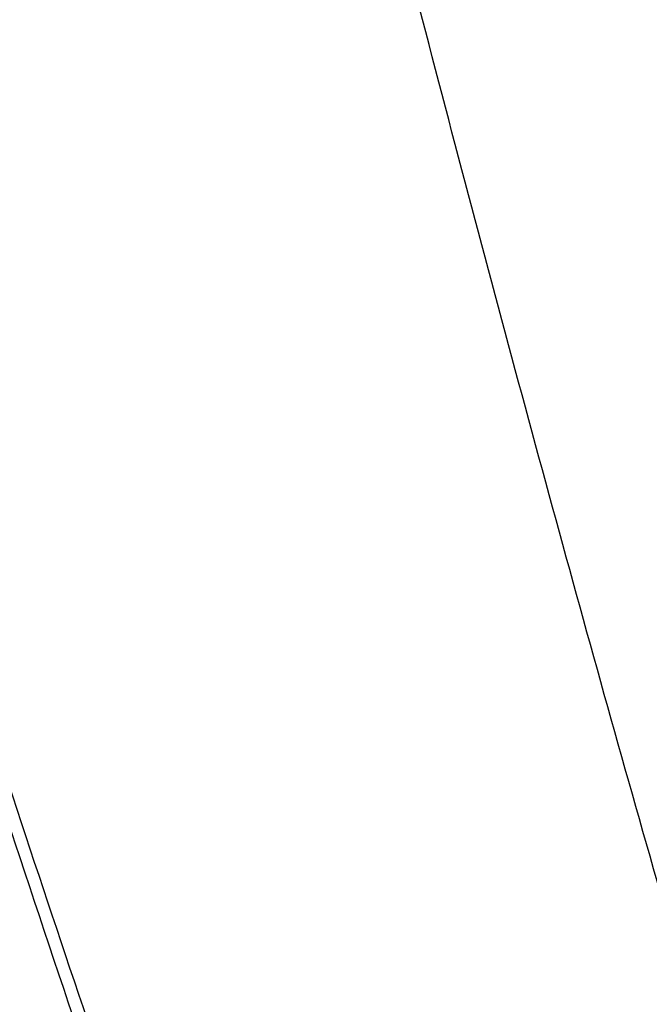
# Model space of a CAD drawing. Header units: millimetres. Extents: x -0.387 to 0.594, y -0.166 to 0.447.
# Tile 56 of 109: x 0.20256 to 0.21022, y 0.07607 to 0.08807. Entities that reach past the tile are written whole.
import ezdxf

# ---------------------------------------------------------------- set-up
doc = ezdxf.new("R2010")
doc.units = ezdxf.units.MM
doc.layers.add('FORMAT', color=7, linetype='Continuous')

msp = doc.modelspace()

# ---------------------------------------------------------------- linework, layer by layer
at = {"layer": 'FORMAT', "color": 7, "linetype": 'Continuous', "lineweight": 25}
for points, knots in [([(0.213156, 0.06795), (0.212212, 0.071103), (0.210303, 0.077479), (0.207671, 0.087149), (0.205201, 0.096942), (0.202931, 0.106792), (0.200859, 0.116683), (0.198986, 0.12661), (0.197313, 0.136571), (0.19584, 0.14657), (0.194283, 0.158867), (0.192823, 0.173481), (0.191718, 0.19044), (0.191146, 0.20746), (0.191255, 0.218826), (0.191309, 0.224512)], [0, 0, 0, 0, 0.0622011, 0.1257859, 0.1893966, 0.2530847, 0.3167988, 0.3803836, 0.4439939, 0.5076815, 0.5713951, 0.6782397, 0.7852056, 0.8925407, 1, 1, 1, 1]), ([(0.195376, 0.222477), (0.195339, 0.219229), (0.195264, 0.212617), (0.195403, 0.202638), (0.195735, 0.192543), (0.196276, 0.18245), (0.197022, 0.172371), (0.197973, 0.162314), (0.199127, 0.152279), (0.200487, 0.142263), (0.202355, 0.130334), (0.20489, 0.116518), (0.2083, 0.100855), (0.212186, 0.085272), (0.215203, 0.074988), (0.216713, 0.069843)], [0, 0, 0, 0, 0.062973, 0.128199, 0.193452, 0.258786, 0.324147, 0.389373, 0.454626, 0.51996, 0.585321, 0.68872, 0.792227, 0.896059, 1, 1, 1, 1]), ([(0.20622, 0.067688), (0.205023, 0.071107), (0.202629, 0.077945), (0.200459, 0.084857), (0.199374, 0.088313)], [0, 0, 0, 0, 0.49988, 1, 1, 1, 1]), ([(0.199365, 0.087822), (0.200564, 0.084022), (0.202957, 0.076437), (0.20562, 0.068943), (0.206949, 0.065203)], [0, 0, 0, 0, 0.501044, 1, 1, 1, 1])]:
    msp.add_open_spline(points, degree=3, knots=knots, dxfattribs=at)

doc.saveas('drawing.dxf')
